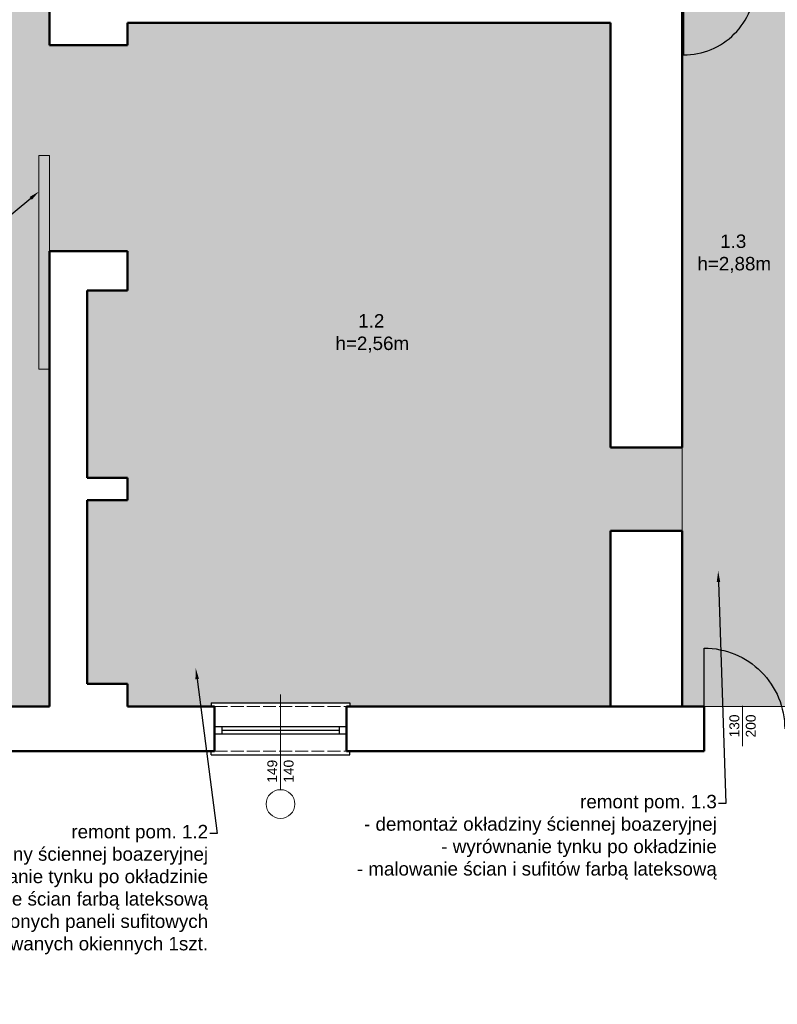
# Model space of a CAD drawing. Header units: metres. Extents: x 158874 to 185002, y -166493 to -154354.
# Tile 25 of 95: x 178616 to 179461, y -159632 to -158533. Entities that reach past the tile are written whole.
import ezdxf
from ezdxf import colors
from ezdxf.entities.mleader import LeaderData, LeaderLine
from ezdxf.math import Vec2, Vec3

# ---------------------------------------------------------------- set-up
doc = ezdxf.new("R2010")
doc.units = ezdxf.units.M
doc.linetypes.add('ACAD_ISO02W100', pattern=[15, 12, -3])
for name, color, linetype, lineweight in [('2 (średnia)', 1, 'Continuous', 25), ('3 (cienka przerywana)', 252, 'ACAD_ISO02W100', 13), ('3 (cienka)', 252, 'Continuous', 9), ('gruba50', 7, 'Continuous', 50), ('Wymiarowanie', 1, 'Continuous', 9), ('wymiarowanie9', 1, 'Continuous', 9)]:
    doc.layers.add(name, color=color, linetype=linetype, lineweight=lineweight)
doc.styles.add('Opisowy', font='arial.ttf')
doc.styles.get("Standard").update_dxf_attribs({"font": 'arial.ttf'})

# ---------------------------------------------------------------- blocks, each defined once
blk = doc.blocks.new('*U353')
at = {"color": 0, "linetype": 'ByBlock', "ltscale": 10}
blk.add_lwpolyline([(-1125, 0), (-1125, 1125, -0.414214), (0, 0)], format="xyb", dxfattribs=at)
blk = doc.blocks.new('*U355')
at = {"color": 0, "linetype": 'ByBlock', "ltscale": 10}
blk.add_lwpolyline([(-1000, 0), (-1000, -1000, 0.414214), (0, 0)], format="xyb", dxfattribs=at)

msp = doc.modelspace()

# ---------------------------------------------------------------- hatches: boundary and pattern name
at = {"layer": 'wymiarowanie9', "ltscale": 0.2, "transparency": 33554508}
h = msp.add_hatch(color=3, dxfattribs=at)
h.dxf.hatch_style = 1
h.paths.add_polyline_path([(178649.3, -158561.1), (178649.3, -158489.1), (178649.3, -158399.1), (178649.3, -157986.1), (178084.3, -157986.1), (178084.3, -158170.4), (178088.3, -158170.4), (178088.3, -158383.4), (178084.3, -158383.4), (178084.3, -158420), (178088.3, -158420), (178088.3, -158633), (178084.3, -158633), (178084.3, -158675.2), (178088.3, -158675.2), (178088.3, -158888.2), (178084.3, -158888.2), (178084.3, -158926.3), (178088.3, -158926.3), (178088.3, -159139.3), (178084.3, -159139.3), (178084.3, -159299.1), (178286.8, -159299.1), (178406.8, -159299.1), (178649.3, -159299.1), (178649.3, -158791.1)])
at = {"layer": 'wymiarowanie9', "ltscale": 0.2, "true_color": 0x93278f, "transparency": 33554508}
h = msp.add_hatch(color=217, dxfattribs=at)
h.dxf.hatch_style = 1
h.paths.add_polyline_path([(179505.6, -158623.4), (179536.8, -158623.4), (179536.8, -158582.3), (179505.6, -158582.3)], flags=24)
edge = h.paths.add_edge_path()
edge.add_line((179485.3, -159041.1), (179485.3, -158499.1))
edge.add_line((179485.3, -158499.1), (179436.7, -158499.1))
edge.add_line((179436.7, -158499.1), (179356.7, -158499.1))
edge.add_line((179356.7, -158499.1), (179355.3, -158499.1))
edge.add_line((179355.3, -158499.1), (179355.3, -159010.1))
edge.add_line((179355.3, -159010.1), (179355.3, -159103.1))
edge.add_line((179355.3, -159103.1), (179355.3, -159299.1))
edge.add_line((179355.3, -159299.1), (179379.6, -159299.1))
edge.add_line((179379.6, -159299.1), (179469.6, -159299.1))
edge.add_line((179469.6, -159299.1), (179485.3, -159299.1))
edge.add_line((179485.3, -159299.1), (179485.3, -159121.1))
edge.add_line((179485.3, -159121.1), (179492.8, -159121.1))
edge.add_arc((179492.8, -159041.1), 80, 270, 275.3794)
edge.add_line((179500.3, -159120.7), (179500.3, -159041.1))
edge.add_line((179500.3, -159041.1), (179492.8, -159041.1))
edge.add_line((179492.8, -159041.1), (179485.3, -159041.1))
at = {"layer": 'wymiarowanie9', "ltscale": 0.2, "true_color": 0x7aafdf, "transparency": 33554508}
h = msp.add_hatch(color=143, dxfattribs=at)
h.dxf.hatch_style = 1
h.paths.add_polyline_path([(179275.3, -158536.1), (178736.3, -158536.1), (178736.3, -158561.1), (178649.3, -158561.1), (178649.3, -158791.1), (178736.3, -158791.1), (178736.3, -158835.1), (178691.3, -158835.1), (178691.3, -159044.1), (178736.3, -159044.1), (178736.3, -159069.1), (178691.3, -159069.1), (178691.3, -159274.1), (178736.3, -159274.1), (178736.3, -159299.1), (178829.4, -159299.1), (178829.4, -159295.1), (178984.4, -159295.1), (178984.4, -159299.1), (179275.3, -159299.1), (179275.3, -159103.1), (179355.3, -159103.1), (179355.3, -159010.1), (179275.3, -159010.1)])

# ---------------------------------------------------------------- linework, layer by layer
at = {"layer": '2 (średnia)', "color": 0}
for p, q in [((178829.4, -159295.1), (178984.4, -159295.1)), ((178829.4, -159295.1), (178829.4, -159299.1)), ((178984.4, -159295.1), (178984.4, -159299.1)), ((178833.4, -159321.6), (178980.4, -159321.7)), ((178841.4, -159321.6), (178841.4, -159329.6)), ((178841.4, -159325.6), (178972.4, -159325.6)), ((178972.4, -159321.7), (178972.4, -159329.6)), ((178833.4, -159329.6), (178980.4, -159329.6)), ((178829.4, -159353.1), (178829.4, -159349.1)), ((178984.4, -159353.1), (178984.4, -159349.1)), ((178829.4, -159353.1), (178984.4, -159353.1))]:
    msp.add_line(p, q, dxfattribs=at)
at = {"layer": '3 (cienka przerywana)', "color": 0, "ltscale": 1.2}
for p, q in [((178833.4, -159299.1), (178980.4, -159299.1)), ((178833.4, -159349.1), (178980.4, -159349.1))]:
    msp.add_line(p, q, dxfattribs=at)
at = {"layer": '3 (cienka)', "color": 0}
for p, q in [((178906.9, -159392.1), (178906.9, -159285.7)), ((179422.6, -159298.6), (179422.6, -159343.5)), ((178906.9, -159350.8), (178906.9, -159392.1))]:
    msp.add_line(p, q, dxfattribs=at)
msp.add_circle((178906.9, -159408.1), 16, dxfattribs=at)
at = {"layer": 'gruba50', "color": 0, "ltscale": 0.2}
for p, q in [((178649.3, -158489.1), (178649.3, -158561.1)), ((178736.3, -158536.1), (178736.3, -158561.1)), ((179275.3, -158536.1), (178736.3, -158536.1)), ((178736.3, -158561.1), (178649.3, -158561.1)), ((178649.3, -158791.1), (178649.3, -159299.1)), ((178736.3, -158791.1), (178649.3, -158791.1)), ((178736.3, -158791.1), (178736.3, -158835.1)), ((178691.3, -158835.1), (178691.3, -159044.1)), ((178736.3, -158835.1), (178691.3, -158835.1)), ((179355.3, -159010.1), (179275.3, -159010.1)), ((178736.3, -159044.1), (178691.3, -159044.1)), ((178736.3, -159044.1), (178736.3, -159069.1)), ((178691.3, -159069.1), (178691.3, -159274.1)), ((178736.3, -159069.1), (178691.3, -159069.1)), ((179355.3, -159103.1), (179275.3, -159103.1)), ((178736.3, -159274.1), (178691.3, -159274.1)), ((178736.3, -159274.1), (178736.3, -159299.1)), ((178406.8, -159299.1), (178649.3, -159299.1)), ((178736.3, -159299.1), (178833.4, -159299.1)), ((178833.4, -159299.1), (178833.4, -159349.1)), ((178980.4, -159299.1), (179379.6, -159299.1)), ((178980.4, -159299.1), (178980.4, -159349.1)), ((179379.6, -159299.1), (179379.6, -159349.1)), ((178406.8, -159349.1), (178833.4, -159349.1)), ((178980.4, -159349.1), (179379.6, -159349.1))]:
    msp.add_line(p, q, dxfattribs=at)
for points in [[(179355.3, -158499.1), (179355.3, -159010.1)], [(179275.3, -158536.1), (179275.3, -159010.1)], [(179275.3, -159103.1), (179275.3, -159299.1)], [(179355.3, -159103.1), (179355.3, -159299.1)]]:
    msp.add_lwpolyline(points, dxfattribs=at)
at = {"layer": 'wymiarowanie9', "color": 1, "ltscale": 0.2}
for p, q in [((178649.3, -158684.4), (178637.4, -158684.4)), ((178637.4, -158684.4), (178637.4, -158922.7)), ((178649.3, -158791.1), (178649.3, -158684.4)), ((178637.4, -158922.7), (178649.3, -158922.7))]:
    msp.add_line(p, q, dxfattribs=at)
at = {"layer": 'wymiarowanie9', "color": 0, "ltscale": 0.2}
for p, q in [((179355.3, -159103.1), (179355.3, -159010.1)), ((179379.6, -159299.1), (179469.6, -159299.1))]:
    msp.add_line(p, q, dxfattribs=at)

# ---------------------------------------------------------------- block references
at = {"layer": '2 (średnia)', "color": 0, "xscale": 0.08, "yscale": 0.08, "zscale": 0.08}
for name, p in [('*U355', (179436.7, -158492.1)), ('*U353', (179469.6, -159324.1))]:
    msp.add_blockref(name, p, dxfattribs=at)

# ---------------------------------------------------------------- texts
at = {"layer": '3 (cienka)', "color": 0, "char_height": 11, "attachment_point": 5, "rotation": 90}
for s, insert in [('\\pxqc;130\\P200', (179422.6, -159321)), ('\\pxqc;149\\P140', (178906.9, -159371.6))]:
    msp.add_mtext_dynamic_manual_height_columns(s, width=30.403, gutter_width=12.5, heights=[0], dxfattribs=dict(at, insert=insert))
at = {"layer": 'Wymiarowanie', "color": 0, "char_height": 15, "attachment_point": 1, "style": 'Opisowy'}
for s, insert in [('\\A1;\\pxqc;1.3 \\P\\pq*;h=2,88m', (179372.2, -158772.5)), ('\\A1;\\pxqc;1.2 \\P\\pq*;h=2,56m', (178968.3, -158861.4))]:
    msp.add_mtext_dynamic_manual_height_columns(s, width=79.824, gutter_width=20, heights=[0], dxfattribs=dict(at, insert=insert))

# ---------------------------------------------------------------- leaders
at = {"layer": 'wymiarowanie9', "color": 1, "ltscale": 0.2}
ml = msp.add_multileader_mtext('Standard', dxfattribs=at)
ml.set_content('drzwi przesuwne \\Pdo wymiany', color=1)
ml.set_leader_properties()
ml.build(insert=Vec2(0, 0))
ml.multileader.update_dxf_attribs({"arrow_head_size": 12})
ctx = ml.context
ctx.base_point, ctx.char_height, ctx.arrow_head_size, ctx.plane_origin = Vec3(178388.8, -158792.5), 15, 12, Vec3(178152.9, -158885.4)
ctx.text_align_type = 2
notes = []
notes.append((ctx, [(1, (1, 1, 0), (178555.3, -158792.5), (-1, 0), 8, [(0, [(178637.4, -158724.5)], 0, [])])]))
ctx.mtext.insert, ctx.mtext.alignment, ctx.mtext.flow_direction = Vec3(178545.3, -158782.8), 3, 5
at = {"layer": 'wymiarowanie9', "color": 217, "ltscale": 0.2, "true_color": 0x93278f}
ml = msp.add_multileader_mtext('Standard', dxfattribs=at)
ml.set_content('remont pom. 1.3\\P- demontaż okładziny ściennej boazeryjnej\\P- wyrównanie tynku po okładzinie\\P- malowanie ścian i sufitów farbą lateksową', color=(147, 39, 143))
ml.set_leader_properties()
ml.build(insert=Vec2(0, 0))
ml.multileader.update_dxf_attribs({"arrow_head_size": 12})
ctx = ml.context
ctx.base_point, ctx.char_height, ctx.arrow_head_size, ctx.plane_origin = Vec3(178991.2, -159407.6), 15, 12, Vec3(178997.5, -159629.3)
ctx.text_align_type = 2
notes.append((ctx, [(1, (1, 1, 0), (179403.8, -159407.6), (-1, 0), 8, [(0, [(179395.3, -159148.2)], 0, [])])]))
ctx.mtext.insert, ctx.mtext.alignment, ctx.mtext.flow_direction = Vec3(179393.8, -159397.9), 3, 5
at = {"layer": 'wymiarowanie9', "color": 143, "ltscale": 0.2, "true_color": 0x7aafdf}
ml = msp.add_multileader_mtext('Standard', dxfattribs=at)
ml.set_content('remont pom. 1.2\\P- demontaż okładziny ściennej boazeryjnej\\P- wyrównanie tynku po okładzinie\\P- malowanie ścian farbą lateksową\\P- wymiana uszkodzonych paneli sufitowych\\P- montaż nawietrzaków higrosterowanych okiennych 1szt.', color=(122, 175, 223))
ml.set_leader_properties()
ml.build(insert=Vec2(0, 0))
ml.multileader.update_dxf_attribs({"arrow_head_size": 12})
ctx = ml.context
ctx.base_point, ctx.char_height, ctx.arrow_head_size, ctx.plane_origin = Vec3(178292, -159441.1), 15, 12, Vec3(178414.6, -159737.8)
ctx.text_align_type = 2
notes.append((ctx, [(1, (1, 1, 0), (178836.1, -159441.1), (-1, 0), 8, [(0, [(178812.4, -159256.7)], 0, [])])]))
ctx.mtext.insert, ctx.mtext.width, ctx.mtext.alignment, ctx.mtext.flow_direction = Vec3(178826.1, -159431.4), 555.937, 3, 5
for ctx, leaders in notes:
    for number, flags, end, landing, length, lines in leaders:
        leader = LeaderData()
        leader.index, (leader.has_last_leader_line, leader.has_dogleg_vector, leader.attachment_direction) = number, flags
        leader.last_leader_point, leader.dogleg_vector, leader.dogleg_length = Vec3(end), Vec3(landing), length
        for number, points, colour, breaks in lines:
            line = LeaderLine()
            line.index, line.vertices, line.color, line.breaks = number, Vec3.list(points), colors.encode_raw_color(colour), breaks
            leader.lines.append(line)
        ctx.leaders.append(leader)

doc.saveas('drawing.dxf')
